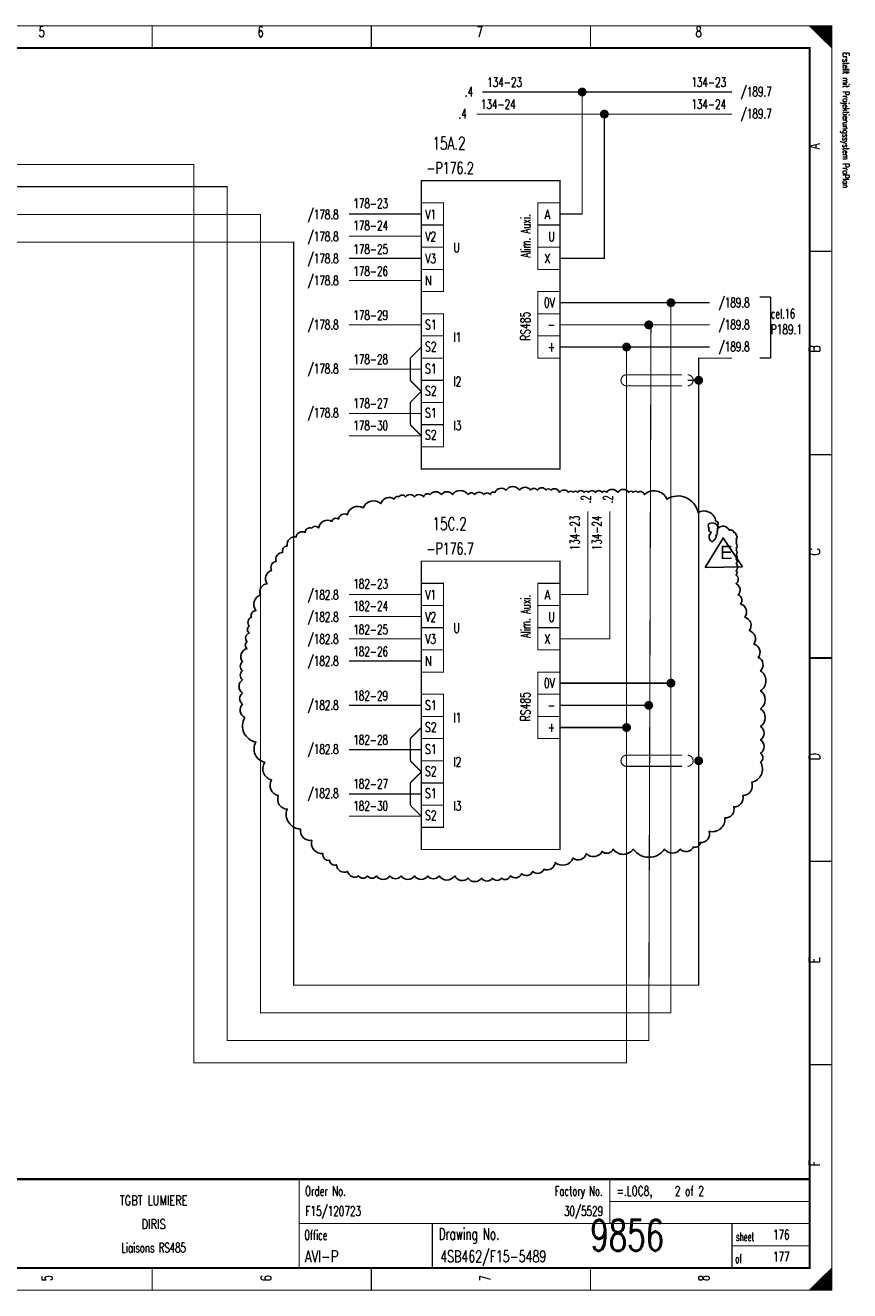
# Model space of a CAD drawing. Extents: x -1 to 409, y 0 to 286.
# Tile 2 of 2: x 223 to 409, y 0 to 285. Entities that reach past the tile are written whole.
import ezdxf
from ezdxf.enums import TextEntityAlignment as Align

# ---------------------------------------------------------------- set-up
doc = ezdxf.new("R2010")
doc.units = 0
doc.header["$MEASUREMENT"] = 0
doc.linetypes.add('GESTRICHELT', pattern=[3.75, 3, -0.75])
doc.layers.get('0').update_dxf_attribs({"color": 9, "linetype": 'CONTINUOUS'})
doc.styles.get("Standard").update_dxf_attribs({"font": 'simplex.shx', "bigfont": 'TXT.shx'})

# ---------------------------------------------------------------- blocks, each defined once
blk = doc.blocks.new('BCIRCLE_FILLED')
at = {"color": 0, "linetype": 'Continuous', "const_width": 1, "flags": 128}
blk.add_lwpolyline([(0.5, 0, 1), (-0.5, 0, 1)], format="xyb", close=True, dxfattribs=at)

msp = doc.modelspace()

# ---------------------------------------------------------------- linework, layer by layer
at = {"linetype": 'Continuous'}
for p, q in [((380.6, 169.65), (376.46, 162.9)), ((384.9, 163.06), (380.45, 169.65)), ((376.46, 162.9), (384.9, 163.06))]:
    msp.add_line(p, q, dxfattribs=at)
at = {"color": 0, "linetype": 'Continuous'}
for p, q in [((343.75, 136.83), (368.75, 136.83)), ((343.75, 131.83), (363.98, 131.77)), ((343.75, 126.83), (358.75, 126.83))]:
    msp.add_line(p, q, dxfattribs=at)
at = {"color": 0, "const_width": 0.25, "flags": 128}
for points in [[(0, 142.5), (0, 285), (405, 285), (405, 0), (0, 0), (0, 142.5)], [(400, 285), (405, 280), (404.75, 280.25), (404.75, 285), (404.5, 285), (404.5, 280.5), (404.25, 280.75), (404.25, 285), (404, 285), (404, 281), (403.75, 281.25), (403.75, 285), (403.5, 285), (403.5, 281.5), (403.25, 281.75)], [(401.5, 283.5), (401.5, 285), (401.25, 285), (401.25, 283.75), (401, 284), (401, 285), (400.75, 285), (400.75, 284.25), (400.5, 284.5), (400.5, 285), (400.25, 285), (400.25, 284.75)], [(403.25, 281.75), (403.25, 285), (403, 285), (403, 282), (402.75, 282.25), (402.75, 285), (402.5, 285), (402.5, 282.5), (402.25, 282.75), (402.25, 285), (402, 285), (402, 283), (401.75, 283.25), (401.75, 285), (401.5, 285)], [(382.5, 270.1), (326.25, 270.1)], [(343.75, 242.6), (348.75, 242.6), (348.75, 270.1)], [(382.5, 265.1), (325, 265.1)], [(343.75, 232.6), (353.75, 232.6), (353.75, 265.1)], [(358.75, 212.1), (358.75, 51.25), (261.25, 51.25), (261.25, 253.75), (175, 253.75), (175, 157.5)], [(364.25, 217.6), (363.75, 56.25), (268.75, 56.25), (268.75, 248.75), (180, 248.75), (180, 162.5)], [(368.75, 222.1), (368.75, 62.5), (276.25, 62.5), (276.25, 242.5), (185, 242.5), (185, 167.5)], [(296.25, 242.6), (312.5, 242.6)], [(312.5, 237.6), (296.25, 237.6)], [(296.25, 232.6), (312.5, 232.6)], [(312.5, 227.6), (296.25, 227.6)], [(377.5, 222.6), (343.75, 222.6)], [(312.5, 217.6), (296.25, 217.6)], [(377.5, 217.6), (343.75, 217.6)], [(377.5, 212.6), (343.75, 212.6)], [(312.5, 207.6), (296.25, 207.6)], [(312.5, 197.6), (296.25, 197.6)], [(312.5, 192.6), (296.25, 192.6)], [(343.75, 156.83), (350, 156.83), (350, 175.58)], [(355, 175.58), (355, 146.83), (343.75, 146.83)], [(296.25, 156.83), (312.5, 156.83)], [(312.5, 151.83), (296.25, 151.83)], [(296.25, 146.83), (312.5, 146.83)], [(312.5, 141.83), (296.25, 141.83)], [(312.5, 131.83), (296.25, 131.83)], [(312.5, 121.83), (296.25, 121.83)], [(312.5, 111.83), (296.25, 111.83)], [(312.5, 106.83), (296.25, 106.83)], [(403, 0), (403, 3), (402.75, 2.75), (402.75, 0), (402.5, 0), (402.5, 2.5), (402.25, 2.25), (402.25, 0), (402, 0), (402, 2), (401.75, 1.75), (401.75, 0), (401.5, 0), (401.5, 1.5), (401.25, 1.25)], [(404.75, 4.75), (404.75, 0), (404.5, 0), (404.5, 4.5), (404.25, 4.25), (404.25, 0), (404, 0), (404, 4), (403.75, 3.75), (403.75, 0), (403.5, 0), (403.5, 3.5), (403.25, 3.25), (403.25, 0), (403, 0)], [(401.25, 1.25), (401.25, 0), (401, 0), (401, 1), (400.75, 0.75), (400.75, 0), (400.5, 0), (400.5, 0.5), (400.25, 0.25), (400.25, 0)]]:
    msp.add_lwpolyline(points, dxfattribs=at)
at = {"color": 0, "flags": 128}
for points, const_width in [([(0, 285), (405, 285), (405, 0), (0, 0)], 0.25), ([(5, 280), (400, 280), (400, 5), (5, 5)], 0.5), ([(5, 280), (400, 280), (400, 5), (5, 5)], 0.25), ([(312.5, 250.1), (343.75, 250.1), (343.75, 185.1), (312.5, 185.1)], 0.25), ([(312.5, 245.1), (317.5, 245.1), (317.5, 240.1), (312.5, 240.1)], 0.25), ([(338.75, 245.1), (343.75, 245.1), (343.75, 240.1), (338.75, 240.1)], 0.25), ([(312.5, 240.1), (317.5, 240.1), (317.5, 235.1), (312.5, 235.1)], 0.25), ([(338.75, 240.1), (343.75, 240.1), (343.75, 235.1), (338.75, 235.1)], 0.25), ([(312.5, 235.1), (317.5, 235.1), (317.5, 230.1), (312.5, 230.1)], 0.25), ([(338.75, 235.1), (343.75, 235.1), (343.75, 230.1), (338.75, 230.1)], 0.25), ([(312.5, 230.1), (317.5, 230.1), (317.5, 225.1), (312.5, 225.1)], 0.25), ([(338.75, 225.1), (343.75, 225.1), (343.75, 220.1), (338.75, 220.1)], 0.25), ([(312.5, 220.1), (317.5, 220.1), (317.5, 215.1), (312.5, 215.1)], 0.25), ([(338.75, 220.1), (343.75, 220.1), (343.75, 215.1), (338.75, 215.1)], 0.25), ([(312.5, 215.1), (317.5, 215.1), (317.5, 210.1), (312.5, 210.1)], 0.25), ([(338.75, 215.1), (343.75, 215.1), (343.75, 210.1), (338.75, 210.1)], 0.25), ([(312.5, 210.1), (317.5, 210.1), (317.5, 205.1), (312.5, 205.1)], 0.25), ([(312.5, 205.1), (317.5, 205.1), (317.5, 200.1), (312.5, 200.1)], 0.25), ([(312.5, 200.1), (317.5, 200.1), (317.5, 195.1), (312.5, 195.1)], 0.25), ([(312.5, 195.1), (317.5, 195.1), (317.5, 190.1), (312.5, 190.1)], 0.25), ([(312.5, 164.33), (343.75, 164.33), (343.75, 99.33), (312.5, 99.33)], 0.25), ([(312.5, 159.33), (317.5, 159.33), (317.5, 154.33), (312.5, 154.33)], 0.25), ([(338.75, 159.33), (343.75, 159.33), (343.75, 154.33), (338.75, 154.33)], 0.25), ([(312.5, 154.33), (317.5, 154.33), (317.5, 149.33), (312.5, 149.33)], 0.25), ([(338.75, 154.33), (343.75, 154.33), (343.75, 149.33), (338.75, 149.33)], 0.25), ([(312.5, 149.33), (317.5, 149.33), (317.5, 144.33), (312.5, 144.33)], 0.25), ([(338.75, 149.33), (343.75, 149.33), (343.75, 144.33), (338.75, 144.33)], 0.25), ([(312.5, 144.33), (317.5, 144.33), (317.5, 139.33), (312.5, 139.33)], 0.25), ([(338.75, 139.33), (343.75, 139.33), (343.75, 134.33), (338.75, 134.33)], 0.25), ([(312.5, 134.33), (317.5, 134.33), (317.5, 129.33), (312.5, 129.33)], 0.25), ([(338.75, 134.33), (343.75, 134.33), (343.75, 129.33), (338.75, 129.33)], 0.25), ([(312.5, 129.33), (317.5, 129.33), (317.5, 124.33), (312.5, 124.33)], 0.25), ([(338.75, 129.33), (343.75, 129.33), (343.75, 124.33), (338.75, 124.33)], 0.25), ([(312.5, 124.33), (317.5, 124.33), (317.5, 119.33), (312.5, 119.33)], 0.25), ([(312.5, 119.33), (317.5, 119.33), (317.5, 114.33), (312.5, 114.33)], 0.25), ([(312.5, 114.33), (317.5, 114.33), (317.5, 109.33), (312.5, 109.33)], 0.25), ([(312.5, 109.33), (317.5, 109.33), (317.5, 104.33), (312.5, 104.33)], 0.25)]:
    msp.add_lwpolyline(points, close=True, dxfattribs=dict(at, const_width=const_width))
at = {"color": 0}
for points, const_width in [([(251.88, 285), (251.88, 280)], 0.25), ([(301.25, 285), (301.25, 280)], 0.25), ([(350.62, 285), (350.62, 280)], 0.25), ([(405, 234.17), (400, 234.17)], 0.25), ([(388.75, 223.85), (391.25, 223.85)], 0.3), ([(391.25, 223.85), (391.25, 210.1)], 0.3), ([(310, 210.1), (312.5, 212.6)], 0.3), ([(310, 205.1), (310, 210.1)], 0.3), ([(391.25, 210.1), (388.75, 210.1)], 0.3), ([(312.5, 202.6), (310, 205.1)], 0.3), ([(310, 200.1), (312.5, 202.6)], 0.3), ([(310, 195.1), (310, 200.1)], 0.3), ([(312.5, 192.6), (310, 195.1)], 0.3), ([(405, 188.33), (400, 188.33)], 0.25), ([(400, 142.5), (405, 142.5)], 0.5), ([(405, 142.5), (400, 142.5)], 0.25), ([(310, 124.33), (312.5, 126.83)], 0.3), ([(310, 119.33), (310, 124.33)], 0.3), ([(312.5, 116.83), (310, 119.33)], 0.3), ([(310, 114.33), (312.5, 116.83)], 0.3), ([(310, 109.33), (310, 114.33)], 0.3), ([(312.5, 106.83), (310, 109.33)], 0.3), ([(405, 96.67), (400, 96.67)], 0.25), ([(405, 50.83), (400, 50.83)], 0.25), ([(400, 25), (5, 25)], 0.5), ([(285, 25), (285, 5)], 0.25), ([(355, 25), (355, 15)], 0.25), ([(355, 20), (400, 20)], 0.25), ([(285, 15), (400, 15)], 0.25), ([(315, 15), (315, 5)], 0.25), ([(382.5, 15), (382.5, 5)], 0.25), ([(382.5, 10), (400, 10)], 0.25), ([(251.88, 0), (251.88, 5)], 0.25), ([(301.25, 0), (301.25, 5)], 0.25), ([(350.62, 0), (350.62, 5)], 0.25), ([(405, 5), (400, 0)], 0.25)]:
    msp.add_lwpolyline(points, dxfattribs=dict(at, const_width=const_width))
at = {"color": 0, "linetype": 'GESTRICHELT', "const_width": 0.25, "flags": 128}
for points in [[(375, 205.1), (375, 68.75), (283.75, 68.75), (283.75, 236.25), (190, 236.25), (190, 150)], [(372.5, 205.1), (375, 205.1), (375, 210.1), (382.5, 210.1)]]:
    msp.add_lwpolyline(points, dxfattribs=at)
for points in [[(358.75, 206.35, 1), (358.75, 203.85, 1)], [(372.5, 203.85, 1), (372.5, 206.35, 1)], [(358.75, 120.58, 1), (358.75, 118.08, 1)], [(372.5, 118.08, 1), (372.5, 120.58, 1)]]:
    msp.add_lwpolyline(points, format="xyb", dxfattribs=at)
at = {"color": 0, "linetype": 'GESTRICHELT', "const_width": 0.25}
for points in [[(358.75, 206.35), (371.25, 206.35)], [(358.75, 203.85), (371.25, 203.85)], [(358.75, 120.58), (371.25, 120.58)], [(358.75, 118.08), (371.25, 118.08)]]:
    msp.add_lwpolyline(points, dxfattribs=at)
at = {"linetype": 'Continuous'}
msp.add_lwpolyline([(379.39, 172.8, 0.520567), (378.89, 173.3, 0.520567), (374.86, 175.31, 0.520567), (367.82, 178.33, 0.520567), (362.79, 179.33, 0.520567), (361.28, 179.84, 0.520567), (360.27, 179.84, 0.520567), (359.27, 179.84, 0.520567), (356.75, 179.84, 0.520567), (354.23, 179.84, 0.520567), (353.23, 179.84, 0.520567), (351.72, 179.84, 0.520567), (350.21, 179.84, 0.520567), (349.2, 179.84, 0.520567), (347.69, 179.84, 0.520567), (346.69, 179.84, 0.520567), (345.68, 179.84, 0.520567), (343.67, 179.84, 0.520567), (341.66, 180.34, 0.520567), (340.65, 180.34, 0.520567), (338.64, 180.34, 0.520567), (337.13, 180.34, 0.520567), (334.61, 180.34, 0.520567), (331.6, 180.34, 0.520567), (329.08, 179.84, 0.520567), (328.07, 179.33, 0.520567), (326.57, 179.33, 0.520567), (324.55, 179.33, 0.520567), (323.04, 179.33, 0.520567), (319.52, 179.33, 0.520567), (317.01, 179.33, 0.520567), (314.49, 179.33, 0.520567), (312.98, 178.83, 0.520567), (310.97, 178.83, 0.520567), (308.96, 178.83, 0.520567), (307.45, 178.83, 0.520567), (306.44, 178.33, 0.520567), (303.42, 177.32, 0.520567), (299.4, 176.32, 0.520567), (295.88, 174.81, 0.520567), (293.86, 173.8, 0.520567), (292.36, 173.3, 0.520567), (289.34, 171.79, 0.520567), (287.83, 171.79, 0.520567), (286.32, 170.79, 0.520567), (284.31, 169.78, 0.520567), (282.29, 167.77, 0.520567), (281.29, 166.26, 0.520567), (279.78, 164.25, 0.520567), (278.77, 162.24, 0.520567), (277.77, 159.23, 0.520567), (276.26, 156.71, 0.520567), (275.25, 153.19, 0.520567), (274.24, 151.68, 0.520567), (273.74, 149.67, 0.520567), (273.74, 148.17, 0.520567), (273.24, 146.16, 0.520567), (273.24, 144.65, 0.520567), (272.23, 141.63, 0.520567), (272.23, 139.62, 0.520567), (272.23, 137.61, 0.520567), (272.23, 134.59, 0.520567), (272.23, 132.08, 0.520567), (272.73, 129.06, 0.520567), (275.25, 123.53, 0.520567), (277.26, 119.01, 0.520567), (278.77, 114.99, 0.520567), (280.28, 111.47, 0.520567), (282.29, 108.45, 0.520567), (285.31, 103.93, 0.520567), (287.83, 101.42, 0.520567), (290.34, 98.4, 0.520567), (291.85, 96.89, 0.520567), (293.36, 95.89, 0.520567), (295.88, 94.38, 0.520567), (298.39, 93.37, 0.520567), (300.4, 93.37, 0.520567), (302.42, 93.37, 0.520567), (305.44, 93.37, 0.520567), (307.95, 93.37, 0.520567), (310.97, 93.37, 0.520567), (313.99, 93.37, 0.520567), (316.5, 93.37, 0.520567), (320.03, 93.37, 0.520567), (323.04, 92.87, 0.520567), (326.06, 92.87, 0.520567), (328.58, 92.87, 0.520567), (330.59, 92.87, 0.520567), (332.6, 93.37, 0.520567), (335.12, 93.88, 0.520567), (337.63, 94.38, 0.520567), (340.15, 94.88, 0.520567), (342.66, 96.39, 0.520567), (346.69, 97.39, 0.520567), (349.71, 98.4, 0.520567), (353.23, 98.9, 0.520567), (355.74, 99.41, 0.520567), (360.27, 99.41, 0.520567), (367.32, 99.41, 0.520567), (370.84, 99.41, 0.520567), (373.86, 99.91, 0.520567), (375.36, 100.91, 0.520567), (377.38, 103.43, 0.520567), (380.9, 106.44, 0.520567), (382.91, 108.96, 0.520567), (384.92, 111.47, 0.520567), (386.94, 114.49, 0.520567), (388.95, 119.01, 0.520567), (388.95, 121.02, 0.520567), (388.95, 124.04, 0.520567), (388.95, 127.05, 0.520567), (388.95, 131.07, 0.520567), (388.95, 135.1, 0.520567), (388.95, 139.62, 0.520567), (388.44, 142.64, 0.520567), (387.44, 145.65, 0.520567), (386.43, 148.67, 0.520567), (385.43, 151.68, 0.520567), (384.42, 154.7, 0.520567), (383.92, 156.71, 0.520567), (383.41, 159.23, 0.520567), (383.41, 161.24, 0.520567), (383.41, 162.24, 0.520567), (383.41, 163.75, 0.520567), (383.41, 164.75, 0.520567), (383.41, 165.76, 0.520567), (383.41, 166.77, 0.520567), (383.41, 167.27, 0.520567), (383.41, 168.27, 0.520567), (383.41, 168.78, 0.520567), (383.41, 169.28, 0.520567), (383.41, 170.28, 0.520567), (382.91, 170.79, 0.520567), (382.41, 171.29, 0.520567), (381.9, 171.29, 0.520567), (379.39, 171.79, 0.520567), (377.38, 172.8, 0.520567), (377.38, 171.79, 0.520567), (377.88, 170.79, 0.520567), (377.88, 168.78, 0.520567), (378.41, 169.08, 0.520567), (378.73, 169.49, 0.520567), (378.85, 170.1, 0.520567), (379.1, 170.58, 0.520567), (379.1, 171.1, 0.520567), (379.18, 171.69, 0.520567), (379.18, 172.46, 0.520567)], format="xyb", close=True, dxfattribs=at)

# ---------------------------------------------------------------- block references
at = {"color": 0}
for p in [(348.75, 270.1), (353.75, 265.1), (368.75, 222.6), (363.75, 217.6), (358.75, 212.6), (375, 205.1), (368.75, 136.83), (363.75, 131.83), (358.75, 126.83), (375, 119.33)]:
    msp.add_blockref('BCIRCLE_FILLED', p, dxfattribs=at)

# ---------------------------------------------------------------- texts
for s, height, width, p in [('5', 2.38, 0.672, (226.99, 284.86)), ('6', 2.38, 0.672, (276.32, 284.86)), ('7', 2.38, 0.672, (325.66, 284.86)), ('8', 2.38, 0.672, (374.99, 284.86)), ('A', 2.14, 0.76, (340.92, 243.56)), ('X', 2.14, 0.76, (340.92, 233.63)), ('S1', 2.143, 0.716, (314.65, 218.72)), ('S2', 2.143, 0.716, (314.65, 213.75)), ('S1', 2.143, 0.716, (314.65, 208.78)), ('S2', 2.143, 0.716, (314.65, 203.81)), ('S1', 2.143, 0.716, (314.65, 198.84)), ('S2', 2.143, 0.716, (314.65, 193.87)), ('A', 2.14, 0.76, (340.92, 157.8)), ('X', 2.14, 0.76, (340.92, 147.86)), ('S1', 2.143, 0.716, (314.65, 132.95)), ('S2', 2.143, 0.716, (314.65, 127.98)), ('S1', 2.143, 0.716, (314.65, 123.01)), ('S2', 2.143, 0.716, (314.65, 118.04)), ('S1', 2.143, 0.716, (314.65, 113.08)), ('S2', 2.143, 0.716, (314.65, 108.11)), ('TGBT LUMIERE', 2.1431, 0.754667, (252.19, 21.3)), ('DIRIS', 2.143, 0.7568, (252.19, 15.97)), ('Liaisons RS485', 2.1431, 0.656571, (252.19, 10.65))]:
    msp.add_text(s, height=height, dxfattribs=dict(at, width=width)).set_placement(p, align=Align.TOP_CENTER)
at = {"color": 0, "width": 0.622634}
msp.add_text('Erstellt mit Projektierungssystem ProPlan', height=1.4287, rotation=270, dxfattribs=at).set_placement((407.02, 279.06), align=Align.BOTTOM_LEFT)
at = {"color": 0}
for s, height, width, p in [('.4', 2.143, 0.684, (324.18, 271.25)), ('134-23', 2.143, 0.676, (381.18, 273.38)), ('134-24', 2.143, 0.676, (381.18, 268.41)), ('.4', 2.143, 0.684, (322.76, 266.28)), ('/178.8', 2.143, 0.68, (293.89, 243.56)), ('/178.8', 2.143, 0.68, (293.89, 238.59)), ('U', 2.14, 0.76, (342.64, 238.59)), ('/178.8', 2.143, 0.68, (293.89, 233.63)), ('/178.8', 2.143, 0.68, (293.89, 228.66)), ('0V', 2.143, 0.716, (342.61, 223.69)), ('/178.8', 2.143, 0.68, (293.89, 218.72)), ('-', 2.14, 0.696, (342.67, 218.72)), ('+', 2.14, 0.696, (342.65, 213.75)), ('/178.8', 2.143, 0.68, (293.89, 208.78)), ('/178.8', 2.143, 0.68, (293.89, 198.84)), ('/182.8', 2.143, 0.68, (293.89, 157.8)), ('/182.8', 2.143, 0.68, (293.89, 152.83)), ('U', 2.14, 0.76, (342.64, 152.83)), ('/182.8', 2.143, 0.68, (293.89, 147.86)), ('/182.8', 2.143, 0.68, (293.89, 142.89)), ('0V', 2.143, 0.716, (342.61, 137.92)), ('/182.8', 2.143, 0.68, (293.89, 132.95)), ('-', 2.14, 0.696, (342.67, 132.95)), ('+', 2.14, 0.696, (342.65, 127.98)), ('/182.8', 2.143, 0.68, (293.89, 123.01)), ('/182.8', 2.143, 0.68, (293.89, 113.08)), ('Factory No.', 2.1431, 0.646545, (353.35, 23.42))]:
    msp.add_text(s, height=height, dxfattribs=dict(at, width=width)).set_placement(p, align=Align.TOP_RIGHT)
for s, height, width, p in [('134-23', 2.143, 0.676, (327.36, 273.38)), ('/189.7', 2.143, 0.68, (384.47, 271.25)), ('134-24', 2.143, 0.676, (325.94, 268.41)), ('/189.7', 2.143, 0.68, (384.47, 266.28)), ('15A.2', 2.857, 0.6944, (315.01, 259.96)), ('178-23', 2.143, 0.676, (297.19, 246.05)), ('V1', 2.143, 0.716, (313.35, 243.56)), ('178-24', 2.143, 0.676, (297.19, 241.08)), ('V2', 2.143, 0.716, (313.35, 238.59)), ('178-25', 2.143, 0.676, (297.19, 235.75)), ('U', 2.14, 0.76, (319.7, 236.11)), ('V3', 2.143, 0.716, (313.35, 233.63)), ('178-26', 2.143, 0.676, (297.19, 230.79)), ('N', 2.14, 0.76, (313.31, 228.66)), ('/189.8', 2.143, 0.68, (379.5, 223.69)), ('178-29', 2.143, 0.676, (297.19, 220.85)), ('cel.16', 2.143, 0.64, (391.21, 221.2)), ('/189.8', 2.143, 0.68, (379.5, 218.72)), ('P189.1', 2.143, 0.690667, (391.25, 217.65)), ('I1', 2.143, 0.716, (319.7, 215.88)), ('/189.8', 2.143, 0.68, (379.5, 213.75)), ('178-28', 2.143, 0.676, (297.19, 210.91)), ('I2', 2.143, 0.716, (319.7, 205.94)), ('178-27', 2.143, 0.676, (297.19, 200.97)), ('178-30', 2.143, 0.676, (297.19, 196)), ('I3', 2.143, 0.716, (319.7, 196)), ('15C.2', 2.857, 0.6944, (315.01, 174.19)), ('182-23', 2.143, 0.676, (297.19, 160.28)), ('V1', 2.143, 0.716, (313.35, 157.8)), ('182-24', 2.143, 0.676, (297.19, 155.31)), ('V2', 2.143, 0.716, (313.35, 152.83)), ('182-25', 2.143, 0.676, (297.19, 149.99)), ('U', 2.14, 0.76, (319.7, 150.34)), ('V3', 2.143, 0.716, (313.35, 147.86)), ('182-26', 2.143, 0.676, (297.19, 145.02)), ('N', 2.14, 0.76, (313.31, 142.89)), ('182-29', 2.143, 0.676, (297.19, 135.08)), ('I1', 2.143, 0.716, (319.7, 130.11)), ('182-28', 2.143, 0.676, (297.19, 125.14)), ('I2', 2.143, 0.716, (319.7, 120.17)), ('182-27', 2.143, 0.676, (297.19, 115.21)), ('182-30', 2.143, 0.676, (297.19, 110.24)), ('I3', 2.143, 0.716, (319.7, 110.24)), ('Order No.', 2.143, 0.656889, (286.33, 23.42)), ('=.LOC8,    2 of 2', 2.1431, 0.691765, (356.51, 23.42)), ('Office', 2.143, 0.626667, (286.15, 13.49)), ('Drawing No.', 2.6194, 0.646545, (316.43, 13.98)), ('sheet', 1.905, 0.6, (383.38, 12.99)), ('of', 1.905, 0.6, (383.23, 8.02))]:
    msp.add_text(s, height=height, dxfattribs=dict(at, width=width)).set_placement(p, align=Align.TOP_LEFT)
for s, height, width, p in [('A', 2.38, 0.76, (399.91, 257.17)), ('B', 2.38, 0.76, (399.91, 211.39)), ('.2', 2.143, 0.684, (348.53, 177.32)), ('.2', 2.143, 0.684, (353.5, 177.32)), ('C', 2.38, 0.76, (399.92, 165.61)), ('D', 2.38, 0.76, (399.92, 119.47)), ('E', 2.38, 0.76, (399.91, 73.68)), ('F', 2.38, 0.76, (399.91, 27.9))]:
    msp.add_text(s, height=height, rotation=90, dxfattribs=dict(at, width=width)).set_placement(p, align=Align.TOP_LEFT)
for s, height, width, p in [('-P176.2', 2.619, 0.691429, (313.69, 250.85)), ('-P176.7', 2.619, 0.691429, (313.69, 165.08)), ('F15/120723', 2.143, 0.6832, (286.39, 16.11)), ('9856', 7, 0.6928, (350.58, 6.78)), ('176', 2.143, 0.672, (391.77, 10.79)), ('AVI-P', 2.619, 0.7472, (286.24, 5.51)), ('4SB462/F15-5489', 2.6194, 0.6928, (316.79, 5.51)), ('177', 2.143, 0.672, (391.77, 5.82))]:
    msp.add_text(s, height=height, dxfattribs=dict(at, width=width)).set_placement(p, align=Align.BOTTOM_LEFT)
at = {"color": 0, "width": 0.655273}
for p in [(337.72, 237.67), (337.72, 151.9)]:
    msp.add_text('Alim. Auxi.', height=2.1431, rotation=90, dxfattribs=at).set_placement(p, align=Align.BOTTOM_CENTER)
at = {"color": 0}
for s, height, width, p in [('RS485', 2.143, 0.7072, (334.88, 217.3)), ('RS485', 2.143, 0.7072, (334.88, 131.53)), ('5', 2.38, 0.672, (226.99, 2.7)), ('6', 2.38, 0.672, (276.32, 2.7)), ('7', 2.38, 0.672, (325.66, 2.7)), ('8', 2.38, 0.672, (374.99, 2.7))]:
    msp.add_text(s, height=height, rotation=90, dxfattribs=dict(at, width=width)).set_placement(p, align=Align.TOP_CENTER)
at = {"color": 0, "width": 0.676}
for s, p in [('134-23', (348.81, 174.62)), ('134-24', (353.78, 174.62))]:
    msp.add_text(s, height=2.143, rotation=90, dxfattribs=at).set_placement(p, align=Align.BOTTOM_RIGHT)
at = {"color": 0, "width": 0.675429}
msp.add_text('30/5529', height=2.143, dxfattribs=at).set_placement((353.46, 16.11), align=Align.BOTTOM_RIGHT)
at = {"linetype": 'Continuous', "insert": (379.84, 167.81), "char_height": 3, "width": 2.4542, "attachment_point": 1}
msp.add_mtext('{\\fArial|b0|i0|c0|p34;E}', dxfattribs=at)

doc.saveas('drawing.dxf')
